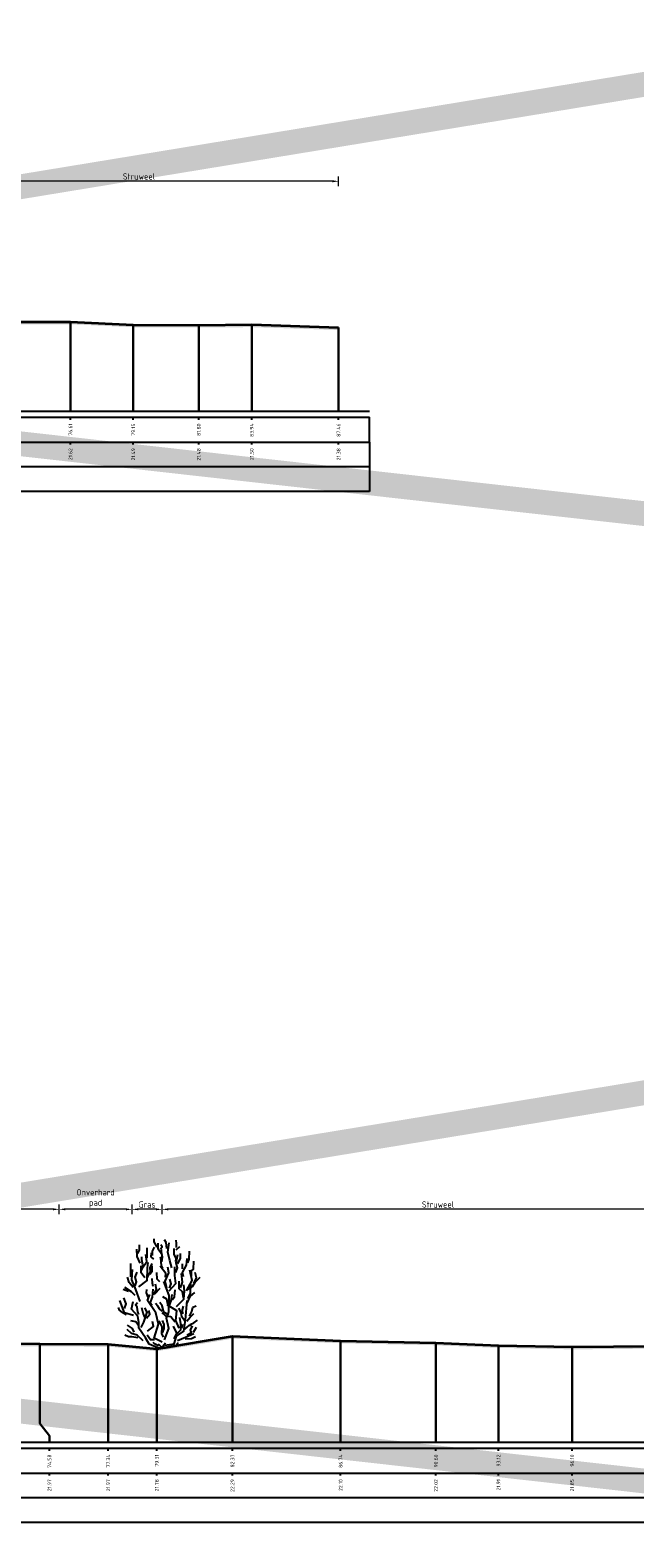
# Model space of a CAD drawing. Header units: metres. Extents: x 173015 to 189682, y 346605 to 348504.
# Tile 108 of 256: x 188959 to 188983, y 347762 to 347823. Entities that reach past the tile are written whole.
import ezdxf
from ezdxf.enums import TextEntityAlignment as Align

# ---------------------------------------------------------------- set-up
doc = ezdxf.new("R2010")
doc.units = ezdxf.units.M
doc.header["$PDMODE"] = 35
doc.header["$PDSIZE"] = 0.075
for name, color, linetype, lineweight in [('B-ME-GR-HEESTER-SD', 252, 'Continuous', 25), ('X-ME-AL-PROFIEL_HUIDIG MAAIVELD-GD', 252, 'Continuous', 0), ('X-XX-AL-DETAIL1-M-B', 252, 'Continuous', 18), ('X-XX-AL-DWARSPROFIEL_PROFIELLIJN MAAIVELD-GD', 8, 'Continuous', 35), ('X-XX-AL-HULPGEOMETRIE-G', 50, 'Continuous', 25)]:
    doc.layers.add(name, color=color, linetype=linetype, lineweight=lineweight)
doc.layers.add('X-ME-AL-PROFIELRASTER-S', color=7, linetype='Continuous')
doc.styles.add('NLCS-ISO-ANNOTATIVE-T18', font='NLCS-ISO.ttf', dxfattribs={"height": 1.8})
doc.styles.add('NLCS-ISO-M100-T25', font='NLCS-ISO.ttf', dxfattribs={"height": 0.25})
doc.dimstyles.new('NLCS-M100-T25-PIJL_L3_H2', dxfattribs={"dimscale": 0.1, "dimtxt": 2.5, "dimasz": 2.5, "dimexe": 2, "dimexo": 2, "dimgap": 0.7, "dimtad": 1, "dimdec": 3, "dimzin": 0, "dimdsep": 46, "dimtxsty": 'NLCS-ISO-M100-T25', "dimcen": 0, "dimdle": 2, "dimclrd": 256, "dimclre": 256, "dimclrt": 256, "dimazin": 0, "dimtfac": 1, "dimtdec": 3, "dimtofl": 0, "dimtmove": 0, "dimatfit": 3, "dimfxl": 2, "dimfxlon": 1, "dimtfillclr": 256, "dimtolj": 1, "dimtzin": 0, "dimlwd": -1, "dimlwe": -1, "dimarcsym": 0})

# ---------------------------------------------------------------- blocks, each defined once
blk = doc.blocks.new('SAL-PROFIELRASTER_BALK_EIND1-SOD')
at = {"color": 0, "linetype": 'ByBlock', "lineweight": -2}
blk.add_line((1, -12.5), (1, -2.5), dxfattribs=at)
at = {"color": 0, "linetype": 'ByBlock', "lineweight": -2, "flags": 128}
for points in [[(0, 0), (1, 0)], [(0, -2.5), (1, -2.5)], [(0, -12.5), (1, -12.5)]]:
    blk.add_lwpolyline(points, dxfattribs=at)
blk = doc.blocks.new('SAL-PROFIELRASTER_BALK_EIND2-SOD')
at = {"color": 0, "linetype": 'ByBlock', "lineweight": -2}
for p, q in [((1, -2.5), (1, -12.5)), ((1, -12.5), (0, -12.5))]:
    blk.add_line(p, q, dxfattribs=at)
blk = doc.blocks.new('SAL-PROFIELRASTER_BALK_DATA-SOD')
at = {"color": 0, "linetype": 'ByBlock', "lineweight": -2}
blk.add_lwpolyline([(0, -3.5), (0, -2.5)], dxfattribs=at)
at = {"color": 0, "linetype": 'ByBlock', "lineweight": -2, "style": 'NLCS-ISO-ANNOTATIVE-T18'}
blk.add_attdef('GETAL', text='', height=1.5, rotation=90, dxfattribs=at).set_placement((0.75, -5), align=Align.RIGHT)
blk = doc.blocks.new('*D95')
at = {"layer": 'Defpoints', "color": 0, "transparency": 16777216}
for p in [(188953.381, 347775.173), (188953.381, 347764.903), (188959.971, 347764.903)]:
    blk.add_point(p, dxfattribs=at)
at = {"layer": 'X-XX-AL-DETAIL1-M-B', "transparency": 16777216}
for p, q in [((188953.381, 347774.973), (188953.381, 347775.373)), ((188959.721, 347775.173), (188953.631, 347775.173)), ((188959.971, 347774.973), (188959.971, 347775.373))]:
    blk.add_line(p, q, dxfattribs=at)
for points in [[(188953.631, 347775.215), (188953.631, 347775.132), (188953.381, 347775.173)], [(188959.721, 347775.215), (188959.721, 347775.132), (188959.971, 347775.173)]]:
    blk.add_solid(points, dxfattribs=at)
at = {"layer": 'X-XX-AL-DETAIL1-M-B', "transparency": 16777216, "insert": (188956.676, 347775.368), "char_height": 0.25, "attachment_point": 5, "style": 'NLCS-ISO-M100-T25'}
blk.add_mtext('\\A1;Gras', dxfattribs=at)
blk = doc.blocks.new('*D96')
at = {"layer": 'Defpoints', "color": 0, "transparency": 16777216}
for p in [(188959.971, 347775.173), (188959.971, 347764.903), (188962.921, 347764.903)]:
    blk.add_point(p, dxfattribs=at)
at = {"layer": 'X-XX-AL-DETAIL1-M-B', "transparency": 16777216}
for p, q in [((188959.971, 347774.973), (188959.971, 347775.373)), ((188962.671, 347775.173), (188960.221, 347775.173)), ((188962.921, 347774.973), (188962.921, 347775.373))]:
    blk.add_line(p, q, dxfattribs=at)
for points in [[(188960.221, 347775.215), (188960.221, 347775.132), (188959.971, 347775.173)], [(188962.671, 347775.215), (188962.671, 347775.132), (188962.921, 347775.173)]]:
    blk.add_solid(points, dxfattribs=at)
at = {"layer": 'X-XX-AL-DETAIL1-M-B', "transparency": 16777216, "insert": (188961.446, 347775.614), "char_height": 0.25, "attachment_point": 5, "style": 'NLCS-ISO-M100-T25'}
blk.add_mtext('\\A1;Onverhard\\Ppad', dxfattribs=at)
blk = doc.blocks.new('*D97')
at = {"layer": 'Defpoints', "color": 0, "transparency": 16777216}
for p in [(188962.921, 347775.173), (188962.921, 347764.903), (188964.131, 347764.903)]:
    blk.add_point(p, dxfattribs=at)
at = {"layer": 'X-XX-AL-DETAIL1-M-B', "transparency": 16777216}
for p, q in [((188962.921, 347774.973), (188962.921, 347775.373)), ((188963.881, 347775.173), (188963.171, 347775.173)), ((188964.131, 347774.973), (188964.131, 347775.373))]:
    blk.add_line(p, q, dxfattribs=at)
for points in [[(188963.171, 347775.215), (188963.171, 347775.132), (188962.921, 347775.173)], [(188963.881, 347775.215), (188963.881, 347775.132), (188964.131, 347775.173)]]:
    blk.add_solid(points, dxfattribs=at)
at = {"layer": 'X-XX-AL-DETAIL1-M-B', "transparency": 16777216, "insert": (188963.526, 347775.368), "char_height": 0.25, "attachment_point": 5, "style": 'NLCS-ISO-M100-T25'}
blk.add_mtext('\\A1;Gras', dxfattribs=at)
blk = doc.blocks.new('*D98')
at = {"layer": 'Defpoints', "color": 0, "transparency": 16777216}
for p in [(188964.131, 347775.173), (188964.131, 347764.903), (188986.451, 347764.903)]:
    blk.add_point(p, dxfattribs=at)
at = {"layer": 'X-XX-AL-DETAIL1-M-B', "transparency": 16777216}
for p, q in [((188964.131, 347774.973), (188964.131, 347775.373)), ((188986.201, 347775.173), (188964.381, 347775.173)), ((188986.451, 347774.973), (188986.451, 347775.373))]:
    blk.add_line(p, q, dxfattribs=at)
for points in [[(188964.381, 347775.215), (188964.381, 347775.132), (188964.131, 347775.173)], [(188986.201, 347775.215), (188986.201, 347775.132), (188986.451, 347775.173)]]:
    blk.add_solid(points, dxfattribs=at)
at = {"layer": 'X-XX-AL-DETAIL1-M-B', "transparency": 16777216, "insert": (188975.291, 347775.368), "char_height": 0.25, "attachment_point": 5, "style": 'NLCS-ISO-M100-T25'}
blk.add_mtext('\\A1;Struweel', dxfattribs=at)
blk = doc.blocks.new('SGR-HEESTER_S01_E_ZIJ-D')
blk.add_line((-0.166, 0), (0.141, 0))
at = {"flags": 128}
for points in [[(-0.2, 4.074), (-0.317, 4.285), (-0.317, 4.402)], [(0.2, 4.015), (0.164, 4.261), (0.106, 4.367)], [(0.587, 4.062), (0.587, 4.226), (0.575, 4.355)], [(-0.881, 3.429), (-1.01, 3.698), (-1.022, 3.992)], [(-0.975, 3.816), (-0.916, 3.956), (-0.916, 4.168)], [(-0.822, 3.147), (-0.775, 3.358), (-0.822, 3.558), (-0.822, 3.687)], [(-0.787, 3.241), (-0.611, 3.487), (-0.658, 3.769)], [(-0.599, 3.64), (-0.599, 3.886), (-0.599, 4.039)], [(-0.329, 3.581), (-0.434, 3.687), (-0.423, 3.839)], [(-0.387, 3.734), (-0.387, 3.91), (-0.305, 4.074)], [(-0.035, 3.816), (-0.153, 3.992), (-0.153, 4.238)], [(-0.059, 4.003), (0, 4.086), (-0.047, 4.168)], [(0.035, 3.217), (-0.023, 3.335), (-0.047, 3.64), (-0.059, 3.687)], [(-0.012, 3.476), (0.023, 3.663), (-0.023, 3.863), (-0.023, 3.98)], [(0.399, 3.241), (0.317, 3.534), (0.235, 3.863), (0.282, 4.25)], [(0.552, 3.487), (0.575, 3.628), (0.493, 3.781), (0.493, 4.015)], [(0.564, 3.053), (0.622, 3.241), (0.575, 3.44), (0.634, 3.781)], [(0.575, 3.968), (0.716, 4.097)], [(0.634, 3.393), (0.751, 3.628), (0.74, 3.816)], [(1.045, 3.44), (1.092, 3.593), (1.115, 3.91)], [(-1.256, 2.866), (-1.268, 3.112), (-1.256, 3.405)], [(-0.889, 1.874), (-1.064, 2.356), (-1.218, 2.75), (-1.196, 3.166)], [(-1.092, 2.514), (-1.033, 2.666), (-1.08, 2.854), (-1.01, 3.065)], [(-0.933, 2.465), (-0.604, 2.728), (-0.582, 3.231), (-0.56, 3.45)], [(-0.693, 2.83), (-0.845, 3.03), (-0.845, 3.323)], [(-0.599, 2.819), (-0.47, 3.088), (-0.481, 3.241), (-0.399, 3.405)], [(-0.493, 2.983), (-0.399, 3.1), (-0.399, 3.323)], [(0.141, 2.854), (0.153, 3.006), (-0.082, 3.3)], [(0.2, 2.431), (0.129, 2.69), (0.27, 3.03), (0.235, 3.264)], [(0.294, 2.312), (0.557, 2.597), (0.513, 2.925), (0.513, 3.275)], [(0.834, 3.194), (0.822, 3.393)], [(0.869, 2.877), (0.834, 3.041), (0.986, 3.346), (1.022, 3.616)], [(0.995, 2.312), (1.214, 2.728), (1.126, 3.144)], [(1.198, 2.912), (1.198, 3.112), (1.268, 3.182), (1.28, 3.511)], [(-1.08, 2.115), (-1.233, 2.267), (-1.503, 2.443)], [(-1.174, 2.443), (-1.327, 2.643), (-1.397, 2.854)], [(-0.352, 2.478), (-0.387, 2.619), (-0.399, 2.807)], [(-0.341, 2.138), (-0.223, 2.361), (-0.258, 2.572)], [(-0.094, 2.666), (-0.2, 2.783), (-0.211, 3.041)], [(0.097, 0.321), (0.272, 0.78), (0.184, 1.196), (0.272, 1.459), (0.294, 2.115), (0.075, 2.684)], [(0.305, 2.42), (0.364, 2.584), (0.317, 2.783)], [(0.579, 1.677), (0.885, 1.962), (0.907, 2.29), (0.885, 2.553)], [(0.869, 2.021), (0.834, 2.267), (0.693, 2.385), (0.693, 2.69)], [(0.751, 2.431), (0.834, 2.654), (0.787, 3.006)], [(1.045, 1.997), (1.151, 2.197), (1.162, 2.572)], [(1.057, 2.361), (1.233, 2.478), (1.339, 2.654), (1.538, 2.854)], [(1.292, 2.619), (1.397, 2.83), (1.339, 3.041)], [(-1.152, 1.305), (-1.524, 1.415), (-1.7, 1.918)], [(-1.362, 2.279), (-1.573, 2.361)], [(-1.515, 1.587), (-1.444, 1.775), (-1.55, 2.021)], [(-0.166, 0), (-0.517, 0.145), (-0.67, 0.408), (-0.933, 0.802), (-0.933, 1.021), (-0.977, 1.284), (-1.24, 1.568), (-1.174, 1.874)], [(-0.939, 1.352), (-0.975, 1.458), (-1.01, 1.645), (-1.069, 1.739), (-0.986, 1.833)], [(-0.564, 2.044), (-0.634, 2.22), (-0.611, 2.361)], [(0.009, 0.233), (-0.319, 0.386), (-0.144, 0.955), (-0.254, 1.415), (-0.582, 1.918), (-0.495, 2.159)], [(-0.399, 1.716), (-0.481, 1.81), (-0.387, 2.044), (-0.352, 2.373)], [(-0.294, 2.185), (-0.07, 2.42)], [(0.27, 1.317), (0.07, 1.446), (0.012, 1.704), (-0.094, 1.833)], [(0.235, 1.763), (0.188, 1.962), (0.035, 2.068)], [(0.119, 0.102), (0.491, 0.167), (0.579, 0.474), (0.885, 0.671), (0.951, 1.13), (1.017, 1.918)], [(0.305, 1.728), (0.364, 1.904), (0.411, 2.162)], [(0.411, 1.939), (0.505, 2.068), (0.528, 2.349)], [(1.022, 1.81), (1.139, 2.08), (1.327, 2.244)], [(-1.432, 1.34), (-1.597, 1.423), (-1.714, 1.528), (-1.761, 1.634)], [(-0.845, 0.824), (-0.736, 1.043), (-0.604, 1.437), (-0.692, 1.612)], [(-0.693, 1.235), (-0.763, 1.399), (-0.822, 1.622)], [(-0.622, 1.2), (-0.493, 1.364), (-0.528, 1.516)], [(0.012, 1.481), (-0.106, 1.575), (-0.164, 1.692), (-0.258, 1.798)], [(0.528, 1.035), (0.446, 1.129), (0.352, 1.258), (0.153, 1.282), (0.012, 1.411)], [(0.688, 0.802), (0.557, 1.108), (0.601, 1.502), (0.206, 1.743)], [(0.622, 0.59), (0.763, 0.73), (0.763, 0.977), (0.716, 1.223)], [(0.916, 1.082), (0.798, 1.258), (0.775, 1.434), (0.681, 1.61)], [(0.845, 1.376), (0.822, 1.54), (0.869, 1.681)], [(0.998, 1.082), (1.139, 1.247), (1.292, 1.387)], [(1.115, 1.282), (1.209, 1.47), (1.245, 1.645), (1.374, 1.704)], [(-0.758, 0.277), (-0.999, 0.518), (-1.24, 0.583), (-1.415, 0.736)], [(-1.127, 0.637), (-1.198, 0.777), (-1.397, 0.918)], [(-0.963, 0.918), (-1.057, 1.047), (-1.256, 1.094)], [(-0.582, 0.671), (-0.341, 0.868), (-0.385, 1.065)], [(0.059, 0.437), (-0.012, 0.578), (0, 0.848), (-0.117, 1.094)], [(0.023, 0.601), (0.082, 0.777), (0.082, 0.942), (0.023, 1.106)], [(0.493, 0.367), (0.599, 0.59), (0.47, 0.883)], [(0.798, 0.801), (0.845, 0.953)], [(0.928, 0.754), (1.104, 0.918), (1.198, 0.918)], [(1.01, 0.508), (1.198, 0.625), (1.151, 0.719), (1.233, 0.895)], [(1.139, 0.942), (1.28, 1.012), (1.432, 1.118)], [(1.268, 0.637), (1.397, 0.836)], [(-0.975, 0.402), (-1.221, 0.449), (-1.362, 0.449), (-1.503, 0.519)], [(-0.305, 0.32), (-0.47, 0.32), (-0.599, 0.508)], [(-0.141, 0.085), (-0.305, 0.167), (-0.352, 0.214)], [(0, 0), (-0.141, 0.144)], [(-0.023, 0), (0.141, 0.203)], [(0.141, 0), (0.528, 0.062), (0.669, 0.214)], [(0.622, 0.299), (0.951, 0.43), (1.28, 0.583)], [(0.939, 0.367), (1.198, 0.379), (1.35, 0.461)]]:
    blk.add_lwpolyline(points, dxfattribs=at)
blk = doc.blocks.new('*D140')
at = {"layer": 'Defpoints', "color": 0, "transparency": 16777216}
for p in [(188955.125, 347816.747), (188955.125, 347807.452), (188971.27, 347807.452)]:
    blk.add_point(p, dxfattribs=at)
at = {"layer": 'X-XX-AL-DETAIL1-M-B', "transparency": 16777216}
for p, q in [((188955.125, 347816.547), (188955.125, 347816.947)), ((188971.02, 347816.747), (188955.375, 347816.747)), ((188971.27, 347816.547), (188971.27, 347816.947))]:
    blk.add_line(p, q, dxfattribs=at)
for points in [[(188955.375, 347816.789), (188955.375, 347816.706), (188955.125, 347816.747)], [(188971.02, 347816.789), (188971.02, 347816.706), (188971.27, 347816.747)]]:
    blk.add_solid(points, dxfattribs=at)
at = {"layer": 'X-XX-AL-DETAIL1-M-B', "transparency": 16777216, "insert": (188963.198, 347816.942), "char_height": 0.25, "attachment_point": 5, "style": 'NLCS-ISO-M100-T25'}
blk.add_mtext('\\A1;Struweel', dxfattribs=at)

msp = doc.modelspace()

# ---------------------------------------------------------------- hatches: boundary and pattern name
at = {"layer": 'X-ME-AL-PROFIEL_HUIDIG MAAIVELD-GD'}
h = msp.add_hatch(dxfattribs=at)
h.set_pattern_fill('AGR-MAAIVELD', color=256, scale=0.05, pattern_type=2)
h.set_pattern_definition([(45, (0, 32.97285), (-0.25000007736, 0.25000007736), []), (45, (-0.0357, 33.00857), (0, 0.50000015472), [0.3535535, -0.3535535]), (45, (-0.07143, 33.04428), (0, 0.50000015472), [0.3535535, -0.3535535]), (45, (-0.10764, 33.0805), (0, 0.50000015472), [0.3535535, -0.3535535]), (45, (-0.14286, 33.1157), (0, 0.50000015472), [0.3535535, -0.3535535]), (45, (-0.17857, 33.15142), (0, 0.50000015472), [0.3535535, -0.3535535]), (45, (-0.2143, 33.18714), (0, 0.50000015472), [0.3535535, -0.3535535]), (315, (0, 32.97285), (0.25000007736, 0.25000007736), []), (315, (0.0357, 33.00857), (0.50000015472, -1e-16), [0.3535535, -0.3535535]), (315, (0.07143, 33.04428), (0.50000015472, -1e-16), [0.3535535, -0.3535535]), (315, (0.10764, 33.0805), (0.50000015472, -1e-16), [0.3535535, -0.3535535]), (315, (0.14286, 33.1157), (0.50000015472, -1e-16), [0.3535535, -0.3535535]), (315, (0.17857, 33.15142), (0.50000015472, -1e-16), [0.3535535, -0.3535535]), (315, (0.2143, 33.18714), (0.50000015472, -1e-16), [0.3535535, -0.3535535])])
h.paths.add_polyline_path([(188883.8151, 347811.8849), (188887.5115, 347811.8249), (188891.9359, 347811.7769), (188895.8462, 347811.7939), (188899.8681, 347811.7829), (188903.8462, 347811.7489), (188906.7654, 347811.7049), (188911.3101, 347811.6059), (188914.87, 347811.2229), (188918.679, 347810.9509), (188921.5862, 347810.6589), (188922.2841, 347810.4389), (188923.4875, 347810.1799), (188925.2054, 347809.8989), (188926.8737, 347809.8769), (188928.6856, 347809.9979), (188931.1277, 347809.9789), (188932.7263, 347810.3169), (188934.3345, 347810.4639), (188935.2389, 347811.0079), (188937.5284, 347811.3789), (188941.7975, 347811.3189), (188946.0553, 347811.1949), (188949.6196, 347811.1349), (188953.5071, 347811.1079), (188957.2723, 347811.0589), (188960.428, 347811.0679), (188962.9696, 347810.9459), (188965.615, 347810.9349), (188967.758, 347810.9499), (188971.2703, 347810.8329), (188971.2703, 347810.7329), (188967.758, 347810.8499), (188965.615, 347810.8349), (188962.9696, 347810.8459), (188960.428, 347810.9679), (188957.2723, 347810.9589), (188953.5071, 347811.0079), (188949.6196, 347811.0349), (188946.0553, 347811.0949), (188941.7975, 347811.2189), (188937.5284, 347811.2789), (188935.2389, 347810.9079), (188934.3345, 347810.3639), (188932.7263, 347810.2169), (188931.1277, 347809.8789), (188928.6856, 347809.8979), (188926.8737, 347809.7769), (188925.2054, 347809.7989), (188923.4875, 347810.0799), (188922.2841, 347810.3389), (188921.5862, 347810.5589), (188918.679, 347810.8509), (188914.87, 347811.1229), (188911.3101, 347811.5059), (188906.7654, 347811.6049), (188903.8462, 347811.6489), (188899.8681, 347811.6829), (188895.8462, 347811.6939), (188891.9359, 347811.6769), (188887.5115, 347811.7249), (188883.8151, 347811.7849)])
h = msp.add_hatch(dxfattribs=at)
h.set_pattern_fill('AGR-MAAIVELD', color=256, scale=0.05, pattern_type=2)
h.set_pattern_definition([(45, (0, -105.7742), (-0.25000007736, 0.25000007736), []), (45, (-0.0357, -105.7385), (0, 0.50000015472), [0.3535535, -0.3535535]), (45, (-0.07143, -105.7028), (0, 0.50000015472), [0.3535535, -0.3535535]), (45, (-0.10764, -105.66657), (0, 0.50000015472), [0.3535535, -0.3535535]), (45, (-0.14286, -105.63136), (0, 0.50000015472), [0.3535535, -0.3535535]), (45, (-0.17857, -105.59564), (0, 0.50000015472), [0.3535535, -0.3535535]), (45, (-0.2143, -105.55993), (0, 0.50000015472), [0.3535535, -0.3535535]), (315, (0, -105.7742), (0.25000007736, 0.25000007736), []), (315, (0.0357, -105.7385), (0.50000015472, -1e-16), [0.3535535, -0.3535535]), (315, (0.07143, -105.7028), (0.50000015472, -1e-16), [0.3535535, -0.3535535]), (315, (0.10764, -105.66657), (0.50000015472, -1e-16), [0.3535535, -0.3535535]), (315, (0.14286, -105.63136), (0.50000015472, -1e-16), [0.3535535, -0.3535535]), (315, (0.17857, -105.59564), (0.50000015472, -1e-16), [0.3535535, -0.3535535]), (315, (0.2143, -105.55993), (0.50000015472, -1e-16), [0.3535535, -0.3535535])])
h.paths.add_polyline_path([(188884.6115, 347770.3731), (188887.1325, 347770.3251), (188890.416, 347770.2931), (188894.1672, 347770.2431), (188897.1045, 347770.1661), (188900.5053, 347770.1561), (188903.8692, 347770.1151), (188907.0062, 347770.0971), (188910.4951, 347770.1161), (188913.3962, 347770.1131), (188915.9729, 347770.0731), (188918.4487, 347769.7491), (188920.5362, 347769.5461), (188922.5157, 347769.3411), (188924.8803, 347769.2821), (188927.0783, 347769.0881), (188928.1718, 347768.9721), (188929.0906, 347768.6271), (188929.9281, 347768.4041), (188931.03, 347768.2141), (188932.0884, 347768.0541), (188933.1612, 347767.7581), (188934.6279, 347767.8701), (188936.1957, 347768.4291), (188937.5383, 347768.2901), (188938.1136, 347768.5881), (188939.3504, 347769.0041), (188941.3349, 347769.4151), (188942.4701, 347769.7531), (188945.9946, 347769.7841), (188948.5492, 347769.7341), (188951.1333, 347769.6851), (188954.0146, 347769.6551), (188956.6752, 347769.6481), (188959.1915, 347769.6311), (188961.9551, 347769.6231), (188963.9242, 347769.4371), (188966.9774, 347769.9431), (188971.3538, 347769.7601), (188975.2085, 347769.6771), (188977.7341, 347769.5711), (188980.7138, 347769.5111), (188984.0555, 347769.5391), (188987.6696, 347769.4941), (188989.8266, 347769.4921), (188989.8266, 347769.5921), (188987.6696, 347769.5941), (188984.0555, 347769.6391), (188980.7138, 347769.6111), (188977.7341, 347769.6711), (188975.2085, 347769.7771), (188971.3538, 347769.8601), (188966.9774, 347770.0431), (188963.9242, 347769.5371), (188961.9551, 347769.7231), (188959.1915, 347769.7311), (188956.6752, 347769.7481), (188954.0146, 347769.7551), (188951.1333, 347769.7851), (188948.5492, 347769.8341), (188945.9946, 347769.8841), (188942.4701, 347769.8531), (188941.3349, 347769.5151), (188939.3504, 347769.1041), (188938.1136, 347768.6881), (188937.5383, 347768.3901), (188936.1957, 347768.5291), (188934.6279, 347767.9701), (188933.1612, 347767.8581), (188932.0884, 347768.1541), (188931.03, 347768.3141), (188929.9281, 347768.5041), (188929.0906, 347768.7271), (188928.1718, 347769.0721), (188927.0783, 347769.1881), (188924.8803, 347769.3821), (188922.5157, 347769.4411), (188920.5362, 347769.6461), (188918.4487, 347769.8491), (188915.9729, 347770.1731), (188913.3962, 347770.2131), (188910.4951, 347770.2161), (188907.0062, 347770.1971), (188903.8692, 347770.2151), (188900.5053, 347770.2561), (188897.1045, 347770.2661), (188894.1672, 347770.3431), (188890.416, 347770.3931), (188887.1325, 347770.4251), (188884.6115, 347770.4731)])

# ---------------------------------------------------------------- linework, layer by layer
at = {"color": 9, "linetype": 'ByBlock', "lineweight": -2}
for p, q in [((188959.1915, 347766.7581), (188959.1915, 347766.5081)), ((188959.1915, 347766.5081), (188959.1915, 347766.7581))]:
    msp.add_line(p, q, dxfattribs=at)
for points in [[(188960.428, 347811.0679), (188960.428, 347807.4519)], [(188962.9696, 347810.9459), (188962.9696, 347807.4519)], [(188967.758, 347810.9499), (188967.758, 347807.4519)], [(188965.615, 347810.9349), (188965.615, 347807.4519)], [(188971.2703, 347810.8329), (188971.2703, 347807.4519)], [(188959.1915, 347766.7581), (188959.1915, 347769.7311)], [(188961.9551, 347769.7231), (188961.9551, 347765.7581)], [(188963.9242, 347769.5371), (188963.9242, 347765.7581)], [(188966.9774, 347770.0431), (188966.9774, 347765.7581)], [(188971.3538, 347769.8601), (188971.3538, 347765.7581)], [(188975.2085, 347769.7771), (188975.2085, 347765.7581)], [(188977.7341, 347769.6711), (188977.7341, 347765.7581)], [(188980.7138, 347769.6111), (188980.7138, 347765.7581)], [(188959.1915, 347766.5081), (188959.5783, 347766.0081), (188959.5783, 347765.7581), (188959.5783, 347766.0081)]]:
    msp.add_lwpolyline(points, close=True, dxfattribs=at)
at = {"layer": 'X-XX-AL-DWARSPROFIEL_PROFIELLIJN MAAIVELD-GD'}
for points in [[(188921.5862, 347810.6589), (188922.2841, 347810.4389), (188923.4875, 347810.1799), (188925.2054, 347809.8989), (188926.8737, 347809.8769), (188928.6856, 347809.9979), (188931.1277, 347809.9789), (188932.7263, 347810.3169), (188934.3345, 347810.4639), (188935.2389, 347811.0079), (188937.5284, 347811.3789), (188941.7975, 347811.3189), (188946.0553, 347811.1949), (188949.6196, 347811.1349), (188953.5071, 347811.1079), (188957.2723, 347811.0589), (188960.428, 347811.0679), (188962.9696, 347810.9459), (188965.615, 347810.9349), (188967.758, 347810.9499), (188971.2703, 347810.8329)], [(188956.6752, 347769.7481), (188959.1915, 347769.7311), (188961.9551, 347769.7231), (188963.9242, 347769.5371), (188966.9774, 347770.0431), (188971.3538, 347769.8601), (188975.2085, 347769.7771), (188977.7341, 347769.6711), (188980.7138, 347769.6111), (188984.0555, 347769.6391)]]:
    msp.add_lwpolyline(points, dxfattribs=at)
at = {"layer": 'X-XX-AL-HULPGEOMETRIE-G', "const_width": 1}
for points in [[(188871.4497, 347802.2394), (188993.3739, 347822.2686), (188993.1539, 347802.2394), (188871.0614, 347815.9191)], [(188877.4562, 347762.4464), (188999.3804, 347782.4756), (188999.1604, 347762.4464), (188877.0678, 347776.1261)]]:
    msp.add_lwpolyline(points, dxfattribs=at)

# ---------------------------------------------------------------- block references
at = {"layer": 'B-ME-GR-HEESTER-SD'}
msp.add_blockref('SGR-HEESTER_S01_E_ZIJ-D', (188964.1315, 347769.5714), dxfattribs=at)
at = {"layer": 'X-ME-AL-PROFIELRASTER-S', "yscale": 0.1}
for name, p, xscale, zscale in [('SAL-PROFIELRASTER_BALK_EIND1-SOD', (188883.8151, 347807.4519), 88.7051392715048, 88.7051392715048), ('SAL-PROFIELRASTER_BALK_EIND2-SOD', (188883.8151, 347806.4519), 88.7051392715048, 88.7051392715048), ('SAL-PROFIELRASTER_BALK_EIND2-SOD', (188883.8151, 347805.4519), 88.7051392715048, 88.7051392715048), ('SAL-PROFIELRASTER_BALK_EIND1-SOD', (188884.6115, 347765.7581), 106.4651216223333, 106.4651216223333), ('SAL-PROFIELRASTER_BALK_EIND2-SOD', (188884.6115, 347764.7581), 106.4651216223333, 106.4651216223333), ('SAL-PROFIELRASTER_BALK_EIND2-SOD', (188884.6115, 347763.7581), 106.4651216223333, 106.4651216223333)]:
    msp.add_blockref(name, p, dxfattribs=dict(at, xscale=xscale, zscale=zscale))
at = {"layer": 'X-ME-AL-PROFIELRASTER-S', "xscale": 0.1, "yscale": 0.1, "zscale": 0.1}
for p, values in [((188960.428, 347807.4519), {'GETAL': '76.61'}), ((188960.428, 347807.4519), {'GETAL': '76.61'}), ((188962.9696, 347807.4519), {'GETAL': '79.15'}), ((188962.9696, 347807.4519), {'GETAL': '79.15'}), ((188965.615, 347807.4519), {'GETAL': '81.80'}), ((188965.615, 347807.4519), {'GETAL': '81.80'}), ((188967.758, 347807.4519), {'GETAL': '83.94'}), ((188967.758, 347807.4519), {'GETAL': '83.94'}), ((188971.2703, 347807.4519), {'GETAL': '87.46'}), ((188971.2703, 347807.4519), {'GETAL': '87.46'}), ((188960.428, 347806.4519), {'GETAL': '21.62'}), ((188962.9696, 347806.4519), {'GETAL': '21.49'}), ((188965.615, 347806.4519), {'GETAL': '21.48'}), ((188967.758, 347806.4519), {'GETAL': '21.50'}), ((188971.2703, 347806.4519), {'GETAL': '21.38'}), ((188959.5783, 347765.7581), {'GETAL': '74.58'}), ((188959.5783, 347765.7581), {'GETAL': '74.58'}), ((188961.9551, 347765.7581), {'GETAL': '77.34'}), ((188961.9551, 347765.7581), {'GETAL': '77.34'}), ((188963.9242, 347765.7581), {'GETAL': '79.31'}), ((188963.9242, 347765.7581), {'GETAL': '79.31'}), ((188966.9774, 347765.7581), {'GETAL': '82.37'}), ((188966.9774, 347765.7581), {'GETAL': '82.37'}), ((188971.3538, 347765.7581), {'GETAL': '86.74'}), ((188971.3538, 347765.7581), {'GETAL': '86.74'}), ((188975.2085, 347765.7581), {'GETAL': '90.60'}), ((188975.2085, 347765.7581), {'GETAL': '90.60'}), ((188977.7341, 347765.7581), {'GETAL': '93.12'}), ((188977.7341, 347765.7581), {'GETAL': '93.12'}), ((188980.7138, 347765.7581), {'GETAL': '96.10'}), ((188980.7138, 347765.7581), {'GETAL': '96.10'}), ((188959.5783, 347764.7581), {'GETAL': '21.97'}), ((188961.9551, 347764.7581), {'GETAL': '21.97'}), ((188963.9242, 347764.7581), {'GETAL': '21.78'}), ((188966.9774, 347764.7581), {'GETAL': '22.29'}), ((188971.3538, 347764.7581), {'GETAL': '22.10'}), ((188975.2085, 347764.7581), {'GETAL': '22.02'}), ((188977.7341, 347764.7581), {'GETAL': '21.91'}), ((188980.7138, 347764.7581), {'GETAL': '21.85'})]:
    msp.add_blockref('SAL-PROFIELRASTER_BALK_DATA-SOD', p, dxfattribs=at).add_auto_attribs(values)

# ---------------------------------------------------------------- dimensions: what is measured, and where the dimension line sits
at = {"layer": 'X-XX-AL-DETAIL1-M-B'}
for base, p1, p2, text, picture, middle in [((188955.1251, 347816.7472), (188971.2703, 347807.4519), (188955.1251, 347807.4519), 'Struweel', '*D140', (188963.1977, 347816.7472)), ((188959.9715, 347775.1732), (188962.9215, 347764.9027), (188959.9715, 347764.9027), 'Onverhard\\Ppad', '*D96', (188961.4465, 347775.1732)), ((188953.3815, 347775.1732), (188959.9715, 347764.9027), (188953.3815, 347764.9027), 'Gras', '*D95', (188956.6765, 347775.1732)), ((188962.9215, 347775.1732), (188964.1315, 347764.9027), (188962.9215, 347764.9027), 'Gras', '*D97', (188963.5265, 347775.1732)), ((188964.1315, 347775.1732), (188986.4515, 347764.9027), (188964.1315, 347764.9027), 'Struweel', '*D98', (188975.2915, 347775.1732))]:
    dim = msp.add_linear_dim(base=base, p1=p1, p2=p2, text=text, dimstyle='NLCS-M100-T25-PIJL_L3_H2', dxfattribs=at)
    dim.commit()
    dim.dimension.update_dxf_attribs({"geometry": picture, "text_midpoint": middle, "dimtype": 160})

doc.saveas('drawing.dxf')
